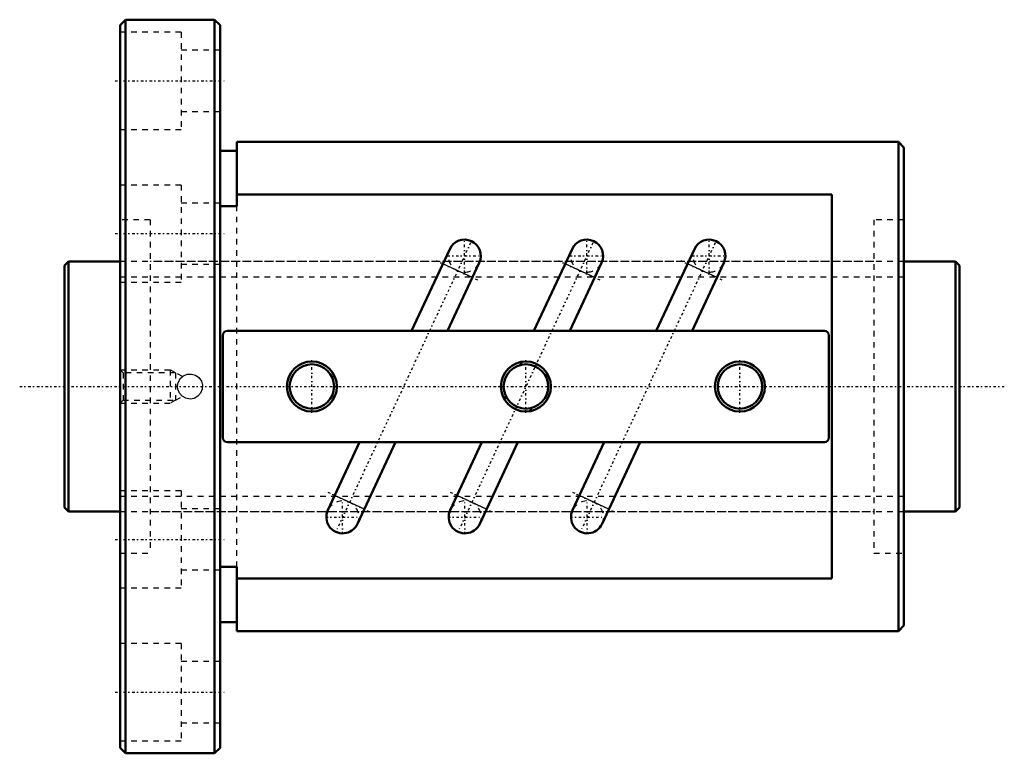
# Model space of a CAD drawing. Header units: millimetres. Extents: x -8 to 169, y -66 to 66.
import ezdxf

# ---------------------------------------------------------------- set-up
doc = ezdxf.new("R2010")
doc.units = ezdxf.units.MM
doc.linetypes.add('Center', pattern=[1.5, 0.45, -0.5, 0.05, -0.5])
doc.linetypes.add('Dashed', pattern=[2, 1, -1])
for name, color, linetype, lineweight in [('2d ConnectionPoints', 7, 'Continuous', 50), ('AM_0', 7, 'Continuous', 50), ('AM_4', 3, 'Continuous', 25), ('AM_5', 3, 'Continuous', 25), ('AM_7', 7, 'Center', 25), ('AM_9', 6, 'Dashed', 25)]:
    doc.layers.add(name, color=color, linetype=linetype, lineweight=lineweight)

# ---------------------------------------------------------------- blocks, each defined once
blk = doc.blocks.new('1_BNF_4510_7_5RR_Nut_0_in_BNF4510V_7_5RRG1_161LC0_000_rev_0')
at = {"layer": 'AM_0'}
for p, q in [((11, 66), (10, 65)), ((27, 66), (11, 66)), ((11, 66), (11, -66)), ((28, 65), (27, 66)), ((27, 66), (27, -66)), ((10, 65), (10, -65)), ((28, 65), (28, -65)), ((31, 44), (31, 32.46)), ((150, 44), (31, 44)), ((151, 43), (150, 44)), ((150, 44), (150, -44)), ((151, 43), (151, -43)), ((31, 42.4), (28, 42.4)), ((138, 34.52), (31, 34.52)), ((138, -34.52), (138, 34.52)), ((31, 32.46), (28, 32.46)), ((69.3, 24.74), (62.43, 10)), ((91.3, 24.74), (84.43, 10)), ((113.3, 24.74), (106.43, 10)), ((68.9, 10), (74.62, 22.26)), ((90.9, 10), (96.62, 22.26)), ((112.9, 10), (118.62, 22.26)), ((28.5, 9.2), (28.5, -9.2)), ((136.7, 10), (29.3, 10)), ((137.5, -9.2), (137.5, 9.2)), ((82, 3.87), (82.27, 4.44)), ((86.87, 2.29), (86.61, 1.73)), ((79.13, -2.29), (79.39, -1.73)), ((84, -3.87), (83.73, -4.44)), ((29.3, -10), (136.7, -10)), ((53.1, -10), (47.38, -22.26)), ((52.7, -24.74), (59.57, -10)), ((75.1, -10), (69.38, -22.26)), ((74.7, -24.74), (81.57, -10)), ((97.1, -10), (91.38, -22.26)), ((96.7, -24.74), (103.57, -10)), ((28, -32.46), (31, -32.46)), ((31, -32.46), (31, -44)), ((31, -34.52), (138, -34.52)), ((28, -42.4), (31, -42.4)), ((31, -44), (150, -44)), ((150, -44), (151, -43)), ((10, -65), (11, -66)), ((27, -66), (28, -65)), ((11, -66), (27, -66))]:
    blk.add_line(p, q, dxfattribs=at)
for centre, radius in [((44.5, 0), 4.5), ((44.5, 0), 4), ((83, 0), 4.5), ((83, 0), 4), ((121.5, 0), 4.5), ((121.5, 0), 4)]:
    blk.add_circle(centre, radius, dxfattribs=at)
for centre, radius, start, end in [((71.96, 23.5), 2.93, 335, 155), ((93.96, 23.5), 2.93, 335, 155), ((115.96, 23.5), 2.93, 335, 155), ((29.3, 9.2), 0.8, 90, 180), ((136.7, 9.2), 0.8, 360, 90), ((29.3, -9.2), 0.8, 180, 270), ((136.7, -9.2), 0.8, 270, 0), ((50.04, -23.5), 2.93, 155, 335), ((72.04, -23.5), 2.93, 155, 335), ((94.04, -23.5), 2.93, 155, 335)]:
    blk.add_arc(centre, radius, start, end, dxfattribs=at)
at = {"layer": 'AM_4'}
for p, q in [((73.38, 19.61), (68.06, 22.08)), ((95.38, 19.61), (90.06, 22.08)), ((117.38, 19.61), (112.06, 22.08)), ((53.94, -22.08), (48.62, -19.61)), ((75.94, -22.08), (70.62, -19.61)), ((97.94, -22.08), (92.62, -19.61))]:
    blk.add_line(p, q, dxfattribs=at)
at = {"layer": 'AM_5', "linetype": 'Dashed'}
for p, q in [((10, 3), (19, 3)), ((20, 2.46), (19, 3)), ((19, 3), (19, -3)), ((10, -3), (19, -3)), ((20, -2.46), (19, -3))]:
    blk.add_line(p, q, dxfattribs=at)
at = {"layer": 'AM_7'}
for p, q in [((9.1, 55), (28.9, 55)), ((9.1, 27.5), (28.9, 27.5)), ((71.96, 20.42), (71.96, 26.58)), ((93.96, 20.42), (93.96, 26.58)), ((115.96, 20.42), (115.96, 26.58)), ((73.06, 25.85), (48.94, -25.85)), ((95.06, 25.85), (70.94, -25.85)), ((117.06, 25.85), (92.94, -25.85)), ((68.88, 23.5), (75.04, 23.5)), ((90.88, 23.5), (97.04, 23.5)), ((112.88, 23.5), (119.04, 23.5)), ((66.84, 22.66), (74.61, 19.03)), ((88.84, 22.66), (96.61, 19.03)), ((110.84, 22.66), (118.61, 19.03)), ((44.5, -4.73), (44.5, 4.73)), ((83, -4.73), (83, 4.73)), ((121.5, -4.73), (121.5, 4.73)), ((47.39, -19.03), (55.16, -22.66)), ((69.39, -19.03), (77.16, -22.66)), ((91.39, -19.03), (99.16, -22.66)), ((50.04, -26.58), (50.04, -20.42)), ((72.04, -26.58), (72.04, -20.42)), ((94.04, -26.58), (94.04, -20.42)), ((46.96, -23.5), (53.12, -23.5)), ((68.96, -23.5), (75.12, -23.5)), ((90.96, -23.5), (97.12, -23.5)), ((9.1, -27.5), (28.9, -27.5)), ((9.1, -55), (28.9, -55))]:
    blk.add_line(p, q, dxfattribs=at)
at = {"layer": 'AM_9'}
for p, q in [((21, 63.75), (10, 63.75)), ((21, 63.75), (21, 46.25)), ((28, 60.5), (21, 60.5)), ((21, 49.5), (28, 49.5)), ((10, 46.25), (21, 46.25)), ((21, 36.25), (10, 36.25)), ((21, 36.25), (21, 18.75)), ((28, 33), (21, 33)), ((31, -32.46), (31, 32.46)), ((15.4, 30), (10, 30)), ((15.4, 30), (15.4, -30)), ((151, 30), (145.6, 30)), ((145.6, 30), (145.6, -30)), ((145.6, 22.5), (15.4, 22.5)), ((21, 22), (28, 22)), ((10, 18.75), (21, 18.75)), ((10.54, 2.46), (10, 3)), ((20, 2.46), (10.54, 2.46)), ((10.54, 2.46), (10.54, -2.46)), ((21.22, 1.78), (20, 2.46)), ((20, 2.46), (20, -2.46)), ((10, -3), (10.54, -2.46)), ((10.54, -2.46), (20, -2.46)), ((20, -2.46), (21.21, -1.78)), ((21, -18.75), (10, -18.75)), ((21, -18.75), (21, -36.25)), ((15.4, -22.5), (145.6, -22.5)), ((28, -22), (21, -22)), ((10, -30), (15.4, -30)), ((145.6, -30), (151, -30)), ((21, -33), (28, -33)), ((10, -36.25), (21, -36.25)), ((21, -46.25), (10, -46.25)), ((21, -46.25), (21, -63.75)), ((28, -49.5), (21, -49.5)), ((21, -60.5), (28, -60.5)), ((10, -63.75), (21, -63.75))]:
    blk.add_line(p, q, dxfattribs=at)
for points in [[(20.35, 0), (20.48, 0.74), (20.84, 1.4), (21.4, 1.9), (22.1, 2.19), (22.86, 2.24), (23.58, 2.03), (24.19, 1.59), (24.63, 0.97), (24.84, 0.25), (24.79, -0.5), (24.5, -1.2), (24, -1.76), (23.34, -2.13), (22.59, -2.25), (21.85, -2.12), (21.19, -1.76), (20.69, -1.19), (20.4, -0.49), (20.35, 0)], [(20.84, 1.4), (20.84, 1.41), (21.1, 1.68), (21.22, 1.78), (21.22, 1.78)], [(20.36, -0.16), (20.35, 0.12), (20.41, 0.52), (20.46, 0.68)]]:
    blk.add_lwpolyline(points, dxfattribs=at)
for centre, start, end in [((71.96, 23.5), 155, 335), ((93.96, 23.5), 155, 335), ((115.96, 23.5), 155, 335), ((50.04, -23.5), 335, 155), ((72.04, -23.5), 335, 155), ((94.04, -23.5), 335, 155)]:
    blk.add_arc(centre, 2.93, start, end, dxfattribs=at)
blk = doc.blocks.new('2_BNF_4510_7_5RR000_Shaft_0_in_BNF4510V_7_5RRG1_161LC0_000_rev_0')
at = {"layer": 'AM_0'}
for p, q in [((0.7, 22.5), (0, 21.8)), ((0, 21.8), (0, -21.8)), ((10, 22.5), (0.7, 22.5)), ((0.7, 22.5), (0.7, -22.5)), ((160.3, 22.5), (151, 22.5)), ((161, 21.8), (160.3, 22.5)), ((160.3, 22.5), (160.3, -22.5)), ((161, 21.8), (161, -21.8)), ((0, -21.8), (0.7, -22.5)), ((0.7, -22.5), (10, -22.5)), ((151, -22.5), (160.3, -22.5)), ((160.3, -22.5), (161, -21.8))]:
    blk.add_line(p, q, dxfattribs=at)
at = {"layer": 'AM_5', "linetype": 'Dashed'}
for p, q in [((10, 19.7395), (151, 19.7395)), ((10, -19.7395), (151, -19.7395))]:
    blk.add_line(p, q, dxfattribs=at)
at = {"layer": 'AM_7'}
blk.add_line((-8.05, 0), (169.05, 0), dxfattribs=at)
at = {"layer": 'AM_9'}
for p, q in [((151, 22.5), (10, 22.5)), ((10, -22.5), (151, -22.5))]:
    blk.add_line(p, q, dxfattribs=at)

msp = doc.modelspace()

# ---------------------------------------------------------------- linework, layer by layer
at = {"layer": '2d ConnectionPoints'}
for p in [(0, 0), (10, 0)]:
    msp.add_point(p, dxfattribs=at)

# ---------------------------------------------------------------- block references
for name in ['1_BNF_4510_7_5RR_Nut_0_in_BNF4510V_7_5RRG1_161LC0_000_rev_0', '2_BNF_4510_7_5RR000_Shaft_0_in_BNF4510V_7_5RRG1_161LC0_000_rev_0']:
    msp.add_blockref(name, (0, 0))

doc.saveas('drawing.dxf')
